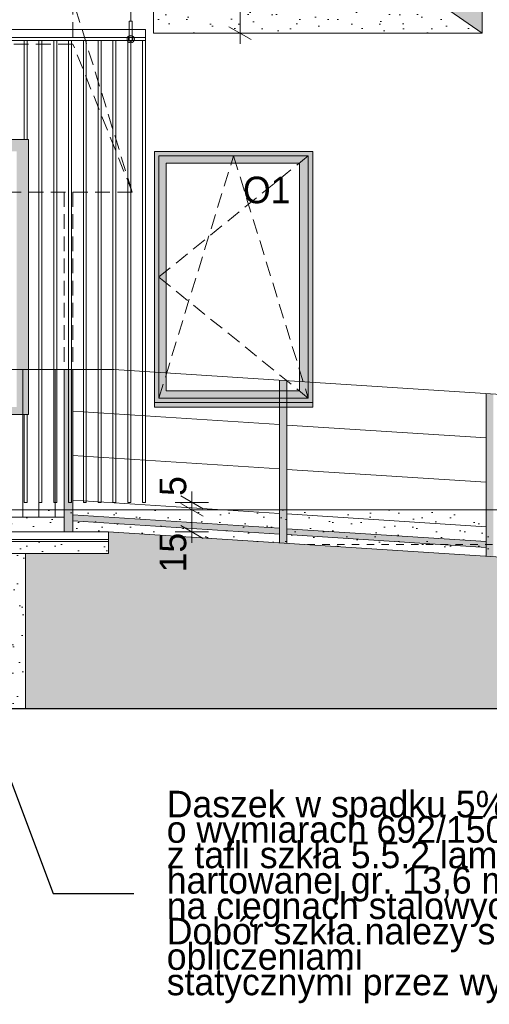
# Model space of a CAD drawing. Extents: x -149893 to 127691, y 5328 to 37028.
# Tile 37 of 88: x 11089 to 14262, y 17692 to 24354. Entities that reach past the tile are written whole.
import ezdxf

# ---------------------------------------------------------------- set-up
doc = ezdxf.new("R2010")
doc.units = 0
doc.header["$MEASUREMENT"] = 0
doc.linetypes.add('Hidden Line', pattern=[100, 50, -50])
doc.linetypes.add('Krawędzie ukryte', pattern=[150, 100, -50])
for name, color, linetype, lineweight, true_color in [('arch izolacje_Nr_Pióra__9', 7, 'Continuous', 13, 0x3dad99), ('Arch kolorystyka_Nr_Pióra__54', 7, 'Continuous', 25, 0xbd8b17), ('Arch okna_Nr_Pióra__82', 7, 'Continuous', 20, 0xaaaaaa), ('Arch okna_Nr_Pióra__86', 7, 'Continuous', 20, 0x5555ff), ('INWENT.ŚCIANY_Nr_Pióra__2', 7, 'Continuous', 13, 0x7f7f7f)]:
    doc.layers.add(name, color=color, linetype=linetype, lineweight=lineweight, true_color=true_color)
for name, color, linetype, lineweight in [('Arch okna_Nr_Pióra__19', 255, 'Continuous', 20), ('Arch okna_Nr_Pióra__5', 7, 'Continuous', 13), ('Arch opisy okien_Nr_Pióra__21', 7, 'Continuous', 13), ('Arch opisy_Nr_Pióra__21', 7, 'Continuous', 13), ('Arch wymiary_Nr_Pióra__5', 7, 'Continuous', 13), ('Arch wyposażenie_Nr_Pióra__21', 7, 'Continuous', 13), ('INWENT BALUSTRADY_Nr_Pióra__5', 7, 'Continuous', 13), ('INWENT TEREN_Nr_Pióra__1', 7, 'Continuous', 25), ('INWENT. OKNA_Nr_Pióra__5', 7, 'Continuous', 13), ('INWENT.ŚCIANY_Nr_Pióra__5', 7, 'Continuous', 13), ('Istniejące schody_Nr_Pióra__21', 7, 'Continuous', 13), ('Istniejące schody_Nr_Pióra__5', 7, 'Continuous', 13)]:
    doc.layers.add(name, color=color, linetype=linetype, lineweight=lineweight)
doc.layers.add('Arch wymiary', color=7, linetype='Continuous')
doc.styles.add('GENERATED_STYLE_3', font='txt')
doc.styles.add('GENERATED_STYLE_4', font='txt')
doc.styles.add('GENERATED_STYLE_8', font='txt')
doc.dimstyles.new('GENERATED_STYLE__5', dxfattribs={"dimtxt": 179.999995, "dimasz": 114, "dimexe": 0.18, "dimexo": 0, "dimgap": 0.09, "dimtad": 1, "dimtih": 1, "dimtoh": 1, "dimdec": 0, "dimlfac": 0.1, "dimzin": 0, "dimdsep": 46, "dimtxsty": 'GENERATED_STYLE_3', "dimblk": 'ARROWHEAD_2', "dimblk1": 'ARROWHEAD_2', "dimblk2": 'ARROWHEAD_2', "dimcen": 0.09, "dimclrd": 7, "dimclre": 7, "dimclrt": 7, "dimazin": 0, "dimtfac": 1, "dimtdec": 4, "dimtmove": 0, "dimatfit": 3, "dimfxl": 0, "dimtolj": 1, "dimtzin": 0, "dimarcsym": 0})
doc.dimstyles.new('GENERATED_STYLE__6', dxfattribs={"dimtxt": 179.999995, "dimasz": 114, "dimexe": 0.18, "dimexo": 0, "dimgap": 0.09, "dimtad": 1, "dimdec": 0, "dimlfac": 0.1, "dimzin": 0, "dimdsep": 46, "dimtxsty": 'GENERATED_STYLE_3', "dimblk": 'ARROWHEAD_2', "dimblk1": 'ARROWHEAD_2', "dimblk2": 'ARROWHEAD_2', "dimcen": 0.09, "dimclrd": 7, "dimclre": 7, "dimclrt": 7, "dimazin": 0, "dimtfac": 1, "dimtdec": 4, "dimtmove": 0, "dimatfit": 3, "dimfxl": 0, "dimtolj": 1, "dimtzin": 0, "dimarcsym": 0})
doc.dimstyles.new('GENERATED_STYLE__8', dxfattribs={"dimtxt": 0.18, "dimasz": 109.44, "dimexe": 0.18, "dimexo": 0.0625, "dimgap": 0.09, "dimtad": 0, "dimtih": 1, "dimtoh": 1, "dimdec": 4, "dimzin": 0, "dimdsep": 46, "dimcen": 0.09, "dimadec": 0, "dimazin": 0, "dimtfac": 1, "dimtdec": 4, "dimtmove": 0, "dimatfit": 3, "dimldrblk": 'ARROWHEAD_11', "dimfxl": 0, "dimtolj": 1, "dimtzin": 0, "dimarcsym": 0})
pattern_1 = [(45, (0, 300), (-95.4594, 95.4594), [0, -90, 0, -135]), (110, (300, 300), (126.8585, 46.1727), [0, -66, 0, -114])]

# ---------------------------------------------------------------- blocks, each defined once
blk = doc.blocks.new('*D399')
at = {"layer": 'Arch wymiary_Nr_Pióra__5', "linetype": 'Continuous'}
for p, q in [((9675.7, 24657.6), (9589.1, 24507.6)), ((9632.4, 24470.1), (9632.4, 24695.1)), ((11895.8, 24507.6), (11982.4, 24657.6)), ((11939.1, 24470.1), (11939.1, 24695.1)), ((9632.4, 24582.6), (11939.1, 24582.6)), ((11939.1, 24582.6), (12012.4, 24582.6))]:
    blk.add_line(p, q, dxfattribs=at)
at = {"layer": 'Arch wymiary_Nr_Pióra__5', "char_height": 180, "attachment_point": 7, "style": 'GENERATED_STYLE_3'}
for insert in [(5999.6, 24618.6), (8306.3, 24618.6), (10612.9, 24618.6)]:
    blk.add_mtext('{231}', dxfattribs=dict(at, insert=insert))
blk = doc.blocks.new('ARROWHEAD_2')
at = {"color": 0, "linetype": 'Continuous', "lineweight": 0}
for p, q in [((-0.378, -0.655), (0.378, 0.655)), ((0, 0), (-1, 0))]:
    blk.add_line(p, q, dxfattribs=at)
blk = doc.blocks.new('*D406')
at = {"layer": 'Arch wymiary_Nr_Pióra__5', "linetype": 'Continuous'}
for p, q in [((12577.9, 25062.8), (12577.9, 25136.2)), ((12690.4, 25062.8), (12465.4, 25062.8)), ((12652.9, 25019.5), (12502.9, 25106.1)), ((12577.9, 24262.8), (12577.9, 25062.8)), ((12690.4, 24262.8), (12465.4, 24262.8)), ((12502.9, 24306.1), (12652.9, 24219.5)), ((12577.9, 24189.5), (12577.9, 24262.8))]:
    blk.add_line(p, q, dxfattribs=at)
at = {"layer": 'Arch wymiary_Nr_Pióra__5', "insert": (12541.9, 24547.6), "char_height": 180, "attachment_point": 7, "rotation": 90, "style": 'GENERATED_STYLE_3'}
blk.add_mtext('{80}', dxfattribs=at)
blk = doc.blocks.new('ARROWHEAD_11')
at = {"color": 0, "linetype": 'Continuous', "lineweight": 0}
blk.add_line((0, 0), (-1, 0), dxfattribs=at)
at = {"color": 0, "linetype": 'Continuous', "lineweight": 0, "const_width": 0.25, "flags": 128}
blk.add_lwpolyline([(-0.125, 0, 1), (0.125, 0, 1)], format="xyb", close=True, dxfattribs=at)
blk = doc.blocks.new('*D439')
at = {"layer": 'Arch wymiary_Nr_Pióra__5', "linetype": 'Continuous'}
for p, q in [((12327.9, 20994.5), (12177.9, 21081.1)), ((12365.4, 21037.8), (12140.4, 21037.8)), ((12252.9, 20887.8), (12252.9, 21037.8)), ((12177.9, 20931.1), (12327.9, 20844.5)), ((12365.4, 20887.8), (12140.4, 20887.8)), ((12252.9, 20814.5), (12252.9, 20887.8))]:
    blk.add_line(p, q, dxfattribs=at)
at = {"layer": 'Arch wymiary_Nr_Pióra__5', "char_height": 180, "attachment_point": 7, "rotation": 90, "style": 'GENERATED_STYLE_3'}
for s, insert in [('{5}', (12216.9, 21131.2)), ('{15}', (12216.9, 20614.1))]:
    blk.add_mtext(s, dxfattribs=dict(at, insert=insert))
blk = doc.blocks.new('*D440')
at = {"layer": 'Arch wymiary_Nr_Pióra__5', "linetype": 'Continuous'}
for p, q in [((12177.9, 21131.1), (12327.9, 21044.5)), ((12252.9, 21087.8), (12252.9, 21161.2)), ((12365.4, 21087.8), (12140.4, 21087.8)), ((12327.9, 20994.5), (12177.9, 21081.1)), ((12252.9, 21037.8), (12252.9, 21087.8)), ((12365.4, 21037.8), (12140.4, 21037.8))]:
    blk.add_line(p, q, dxfattribs=at)
at = {"layer": 'Arch wymiary_Nr_Pióra__5', "char_height": 180, "attachment_point": 7, "rotation": 90, "style": 'GENERATED_STYLE_3'}
for s, insert in [('{5}', (12216.9, 21131.2)), ('{15}', (12216.9, 20614.1))]:
    blk.add_mtext(s, dxfattribs=dict(at, insert=insert))

msp = doc.modelspace()

# ---------------------------------------------------------------- hatches: boundary and pattern name
at = {"layer": 'Arch kolorystyka_Nr_Pióra__54', "linetype": 'Continuous'}
msp.add_hatch(color=256, dxfattribs=at).paths.add_polyline_path([(13064.1, 25062.8), (14214.1, 24262.8), (14214.1, 26762.8), (13064.1, 26762.8)], flags=0)
at = {"layer": 'Arch okna_Nr_Pióra__19', "linetype": 'Continuous'}
h = msp.add_hatch(dxfattribs=at)
h.set_pattern_fill('Carpet', color=256, style=0, pattern_type=2)
h.set_pattern_definition(pattern_1)
h.paths.add_polyline_path([(14214.1, 24262.8), (13064.1, 25062.8), (13064.1, 25032.8), (11994.1, 25032.8), (11994.1, 24262.8)], flags=0)
h = msp.add_hatch(dxfattribs=at)
h.set_pattern_fill('Carpet', color=256, style=0, pattern_type=2)
h.set_pattern_definition(pattern_1)
h.paths.add_polyline_path([(9739.1, 21037.8), (9739.1, 20887.8), (11689.1, 20887.8), (13001, 20802.8), (15784.1, 20622.5), (15784.1, 20802.8), (15784.1, 20887.8), (15784.1, 21037.8)], flags=0)
h = msp.add_hatch(dxfattribs=at)
h.set_pattern_fill('Carpet', color=256, style=0, pattern_type=2)
h.set_pattern_definition(pattern_1)
h.paths.add_polyline_path([(11689.1, 20742.8), (11129.1, 20742.8), (11129.1, 19692.8), (23404.1, 19692.8), (29064.1, 19982.8), (21424.1, 20360.8), (19824.1, 20360.8), (11689.1, 20887.8)], flags=0)
h = msp.add_hatch(dxfattribs=at)
h.set_pattern_fill('Carpet', color=256, style=0, pattern_type=2)
h.set_pattern_definition(pattern_1)
h.paths.add_polyline_path([(5039.1, 20822.8), (5039.1, 20742.8), (11689.1, 20742.8), (11689.1, 20822.8)], flags=0)
h = msp.add_hatch(dxfattribs=at)
h.set_pattern_fill('Carpet', color=256, style=0, pattern_type=2)
h.set_pattern_definition(pattern_1)
h.paths.add_polyline_path([(8489.1, 20742.8), (8489.1, 19692.8), (11129.1, 19692.8), (11129.1, 20742.8)], flags=0)
h.paths.add_polyline_path([(9979.1, 20302.8), (9119.1, 20302.8), (9119.1, 19772.8), (9979.1, 19772.8)], flags=0)
at = {"layer": 'Arch okna_Nr_Pióra__82', "linetype": 'Continuous'}
h = msp.add_hatch(color=256, dxfattribs=at)
h.paths.add_polyline_path([(13069.1, 21762.8), (11999.1, 21762.8), (11999.1, 23462.8), (13069.1, 23462.8)], flags=0)
h.paths.add_polyline_path([(12979.1, 21842.8), (12079.1, 21842.8), (12079.1, 23382.8), (12979.1, 23382.8)], flags=0)
for points in [[(11449.1, 20887.8), (11449.1, 21987.8), (11389.1, 21987.8), (11389.1, 20887.8)], [(12894.9, 20809.7), (12894.9, 21912), (12844.9, 21915.3), (12844.9, 20812.9)], [(14290.7, 20719.3), (14290.7, 21821.6), (14240.7, 21824.8), (14240.7, 20722.5)], [(11999.1, 21732.8), (13069.1, 21732.8), (13069.1, 21762.8), (11999.1, 21762.8)], [(11449.1, 21003.6), (11449.1, 20963.5), (12844.9, 20873.1), (12844.9, 20913.2)], [(12894.9, 20869.8), (14240.7, 20782.6), (14240.7, 20822.7), (12894.9, 20909.9)]]:
    msp.add_hatch(color=256, dxfattribs=at).paths.add_polyline_path(points, flags=0)
at = {"layer": 'Arch okna_Nr_Pióra__86', "linetype": 'Continuous'}
h = msp.add_hatch(color=256, dxfattribs=at)
h.paths.add_polyline_path([(9919.1, 21682.8), (11149.1, 21682.8), (11149.1, 23542.8), (9919.1, 23542.8)], flags=0)
h.paths.add_polyline_path([(9999.1, 21732.8), (9999.1, 23462.8), (11069.1, 23462.8), (11069.1, 21732.8)], flags=0)

# ---------------------------------------------------------------- linework, layer by layer
at = {"layer": 'arch izolacje_Nr_Pióra__9', "linetype": 'Continuous'}
for p, q in [((14214.1, 24262.8), (14214.1, 26762.8)), ((13064.1, 25062.8), (14214.1, 24262.8)), ((11994.1, 25032.8), (11994.1, 24262.8)), ((11994.1, 24262.8), (14214.1, 24262.8)), ((11119.1, 24212.8), (11119.1, 23542.8)), ((11139.1, 24212.8), (11119.1, 24212.8)), ((11139.1, 24212.8), (11139.1, 23542.8)), ((11219.1, 24212.8), (11219.1, 21087.8)), ((11239.1, 24212.8), (11219.1, 24212.8)), ((11239.1, 24212.8), (11239.1, 21087.8)), ((11319.1, 24212.8), (11319.1, 21087.8)), ((11339.1, 24212.8), (11319.1, 24212.8)), ((11339.1, 24212.8), (11339.1, 21087.8)), ((11419.1, 24212.8), (11419.1, 21087.8)), ((11439.1, 24212.8), (11419.1, 24212.8)), ((11439.1, 24212.8), (11439.1, 21087.8)), ((11519.1, 24212.8), (11519.1, 21087.8)), ((11539.1, 24212.8), (11519.1, 24212.8)), ((11539.1, 24212.8), (11539.1, 21087.8)), ((11619.1, 24212.8), (11619.1, 21087.8)), ((11639.1, 24212.8), (11619.1, 24212.8)), ((11639.1, 24212.8), (11639.1, 21087.8)), ((11719.1, 24212.8), (11719.1, 21087.8)), ((11739.1, 24212.8), (11719.1, 24212.8)), ((11739.1, 24212.8), (11739.1, 21087.8)), ((11819.1, 24212.8), (11819.1, 21087.8)), ((11839.1, 24212.8), (11819.1, 24212.8)), ((11839.1, 24212.8), (11839.1, 21087.8)), ((11919.1, 24212.8), (11919.1, 21087.8)), ((11939.1, 24212.8), (11919.1, 24212.8)), ((11939.1, 24212.8), (11939.1, 21087.8)), ((9919.1, 23542.8), (11149.1, 23542.8)), ((11149.1, 23542.8), (11149.1, 21682.8)), ((9919.1, 21682.8), (11149.1, 21682.8)), ((11119.1, 21682.8), (11119.1, 21087.8)), ((11139.1, 21682.8), (11139.1, 21087.8)), ((11139.1, 21087.8), (11119.1, 21087.8)), ((11239.1, 21087.8), (11219.1, 21087.8)), ((11339.1, 21087.8), (11319.1, 21087.8)), ((11439.1, 21087.8), (11419.1, 21087.8)), ((11539.1, 21087.8), (11519.1, 21087.8)), ((11639.1, 21087.8), (11619.1, 21087.8)), ((11739.1, 21087.8), (11719.1, 21087.8)), ((11839.1, 21087.8), (11819.1, 21087.8)), ((11939.1, 21087.8), (11919.1, 21087.8)), ((15784.1, 21037.8), (9739.1, 21037.8))]:
    msp.add_line(p, q, dxfattribs=at)
at = {"layer": 'Arch okna_Nr_Pióra__5', "linetype": 'Continuous'}
for p, q in [((13039.1, 23432.8), (12029.1, 23432.8)), ((12029.1, 23432.8), (12029.1, 21792.8)), ((12079.1, 23382.8), (12079.1, 21842.8)), ((12979.1, 23382.8), (12079.1, 23382.8)), ((12979.1, 23382.8), (12979.1, 21842.8)), ((13039.1, 23432.8), (13039.1, 21792.8)), ((13039.1, 21792.8), (12029.1, 21792.8)), ((12979.1, 21842.8), (12079.1, 21842.8))]:
    msp.add_line(p, q, dxfattribs=at)
at = {"layer": 'Arch okna_Nr_Pióra__5', "linetype": 'Krawędzie ukryte'}
for p, q in [((12029.1, 22612.8), (13039.1, 23432.8)), ((12029.1, 21792.8), (12534.1, 23432.8)), ((12534.1, 23432.8), (13039.1, 21792.8)), ((13039.1, 21792.8), (12029.1, 22612.8))]:
    msp.add_line(p, q, dxfattribs=at)
at = {"layer": 'Arch wyposażenie_Nr_Pióra__21', "linetype": 'Continuous'}
for p, q in [((11839.1, 24344.4), (11839.1, 25267.2)), ((11849.1, 24344.4), (11829.1, 24344.4)), ((11829.1, 24212.3), (11829.1, 24344.4)), ((11849.1, 24212.3), (11849.1, 24344.4)), ((9632.4, 24286.8), (11939.1, 24286.8)), ((11939.1, 24212.3), (11939.1, 24286.8)), ((9632.4, 24232.3), (11939.1, 24232.3)), ((9632.4, 24212.3), (11939.1, 24212.3))]:
    msp.add_line(p, q, dxfattribs=at)
for radius in [25, 15]:
    msp.add_circle((11839.1, 24222.4), radius, dxfattribs=at)
at = {"layer": 'INWENT BALUSTRADY_Nr_Pióra__5', "linetype": 'Continuous'}
for p, q in [((8409.1, 21987.8), (11449.1, 21987.8)), ((11109.1, 20987.8), (11109.1, 21987.8)), ((11219.1, 20987.8), (11219.1, 21987.8)), ((11329.1, 20987.8), (11329.1, 21987.8)), ((11389.1, 21987.8), (11389.1, 20887.8)), ((11389.1, 21987.8), (11389.1, 20887.8)), ((11449.1, 21987.8), (11449.1, 20887.8)), ((11449.1, 21987.8), (11724.7, 21987.8)), ((11449.1, 21987.8), (11449.1, 20887.8)), ((19859.7, 21460.8), (11724.7, 21987.8)), ((12844.9, 20812.9), (12844.9, 21915.3)), ((12894.9, 20809.7), (12894.9, 21912)), ((14240.7, 20722.5), (14240.7, 21824.8)), ((12844.9, 21614.6), (11449.1, 21705.1)), ((14240.7, 21524.2), (12894.9, 21611.4)), ((12844.9, 21314), (11449.1, 21404.4)), ((14240.7, 21223.6), (12894.9, 21310.8)), ((12844.9, 21013.4), (11449.1, 21103.8)), ((8469.1, 20987.8), (11389.1, 20987.8)), ((12844.9, 20913.2), (11449.1, 21003.6)), ((14240.7, 20922.9), (12894.9, 21010.1)), ((12844.9, 20873.1), (11449.1, 20963.5)), ((14240.7, 20822.7), (12894.9, 20909.9)), ((14240.7, 20782.6), (12894.9, 20869.8))]:
    msp.add_line(p, q, dxfattribs=at)
at = {"layer": 'INWENT TEREN_Nr_Pióra__1', "linetype": 'Continuous'}
msp.add_line((2119.1, 19692.8), (30674.1, 19692.8), dxfattribs=at)
at = {"layer": 'INWENT. OKNA_Nr_Pióra__5', "linetype": 'Continuous'}
for p, q in [((11999.1, 21762.8), (11999.1, 21732.8)), ((11999.1, 21732.8), (13069.1, 21732.8)), ((13069.1, 21732.8), (13069.1, 21762.8))]:
    msp.add_line(p, q, dxfattribs=at)
at = {"layer": 'INWENT.ŚCIANY_Nr_Pióra__2', "linetype": 'Krawędzie ukryte'}
for p, q in [((11449.1, 24487.8), (11449.1, 24187.8)), ((11849.1, 23187.8), (11449.1, 24487.8)), ((11449.1, 24187.8), (5299.1, 24187.8)), ((11849.1, 23187.8), (11449.1, 24187.8)), ((11849.1, 23187.8), (4899.1, 23187.8)), ((11389.1, 23187.8), (11389.1, 21987.8)), ((11449.1, 23187.8), (11449.1, 21987.8))]:
    msp.add_line(p, q, dxfattribs=at)
at = {"layer": 'INWENT.ŚCIANY_Nr_Pióra__5', "linetype": 'Continuous'}
for p, q in [((11999.1, 23462.8), (13069.1, 23462.8)), ((11999.1, 23462.8), (11999.1, 21762.8)), ((13069.1, 23462.8), (13069.1, 21762.8)), ((11999.1, 21762.8), (13069.1, 21762.8))]:
    msp.add_line(p, q, dxfattribs=at)
at = {"layer": 'INWENT.ŚCIANY_Nr_Pióra__5', "linetype": 'Hidden Line'}
msp.add_line((15784.1, 20802.8), (13001, 20802.8), dxfattribs=at)
at = {"layer": 'Istniejące schody_Nr_Pióra__21', "linetype": 'Continuous'}
for p, q in [((11689.1, 20887.8), (5019.1, 20887.8)), ((11689.1, 20742.8), (11689.1, 20887.8)), ((19824.1, 20360.8), (11689.1, 20887.8)), ((11689.1, 20837.8), (5019.1, 20837.8)), ((11689.1, 20822.8), (5039.1, 20822.8)), ((11689.1, 20742.8), (5039.1, 20742.8))]:
    msp.add_line(p, q, dxfattribs=at)
at = {"layer": 'Istniejące schody_Nr_Pióra__5', "linetype": 'Continuous'}
msp.add_line((11129.1, 20742.8), (11129.1, 19692.8), dxfattribs=at)

# ---------------------------------------------------------------- texts
at = {"layer": 'Arch opisy okien_Nr_Pióra__21', "linetype": 'Continuous', "insert": (12919.1, 23291.7), "char_height": 180, "attachment_point": 3, "style": 'GENERATED_STYLE_8'}
msp.add_mtext('{O1}', dxfattribs=at)
at = {"layer": 'Arch opisy_Nr_Pióra__21', "linetype": 'Continuous', "insert": (12082.7, 18417.8), "char_height": 180, "width": 4298.019, "attachment_point": 4, "line_spacing_factor": 0.573007, "style": 'GENERATED_STYLE_4'}
msp.add_mtext('{Daszek w spadku 5% \\Po wymiarach 692/150 cm \\Pz tafli szkła 5.5.2 laminowanej \\Phartowanej gr. 13,6 mm mocowanej \\Pna cięgnach stalowych systemowych.\\PDobór szkła należy sprawdzić obliczeniami \\Pstatycznymi przez wykonawcę}', dxfattribs=at)

# ---------------------------------------------------------------- dimensions: what is measured, and where the dimension line sits
at = {"layer": 'Arch wymiary', "linetype": 'Continuous'}
for base, p1, p2, picture, middle in [((12577.9, 24262.8), (12256.1, 24262.8), (11994.1, 25062.8), '*D406', (12451.9, 24684.2)), ((12252.9, 20887.8), (11689.1, 20887.8), (11877.5, 21037.8), '*D439', (12126.9, 20750.7)), ((12252.9, 20887.8), (11877.5, 21037.8), (11739.1, 21087.8), '*D440', (12126.9, 21199.5))]:
    dim = msp.add_linear_dim(base=base, p1=p1, p2=p2, angle=90, dimstyle='GENERATED_STYLE__6', dxfattribs=at)
    dim.commit()
    dim.dimension.update_dxf_attribs({"geometry": picture, "text_midpoint": middle})
dim = msp.add_linear_dim(base=(5019.1, 24582.6), p1=(9632.4, 24286.8), p2=(11939.1, 24286.8), dimstyle='GENERATED_STYLE__5', dxfattribs=at)
dim.commit()
dim.dimension.update_dxf_attribs({"geometry": '*D399', "text_midpoint": (10817.8, 24708.6)})

# ---------------------------------------------------------------- leaders
at = {"layer": 'Arch opisy_Nr_Pióra__21', "linetype": 'Continuous', "annotation_type": 0, "has_hookline": 1, "hookline_direction": 1, "text_width": 4148.6}
msp.add_leader([(9135.6, 24232.3), (11315.9, 18442), (11861.2, 18442)], dimstyle='GENERATED_STYLE__8', dxfattribs=at)

doc.saveas('drawing.dxf')
